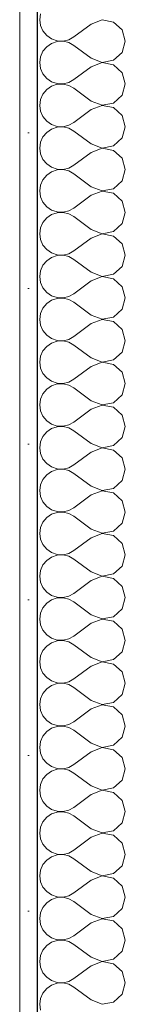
# Model space of a CAD drawing. Header units: millimetres. Extents: x -52968 to 399385, y -141133 to 110561.
# Tile 120 of 146: x 90720 to 90779, y -118048 to -117500. Entities that reach past the tile are written whole.
import ezdxf

# ---------------------------------------------------------------- set-up
doc = ezdxf.new("R2010")
doc.units = ezdxf.units.MM
doc.layers.add('_xref', color=250, linetype='Continuous')
for name, color, linetype, lineweight in [('SIM-Wegliniec-21.07.2025-Parter$0$Nowe_A-Ściany-Wewnętrzne', 250, 'Continuous', 0), ('SIM-Wegliniec-21.07.2025-Parter$0$Nowe_A-Ściany-Wewnętrzne_Nr_pióra__174', 250, 'Continuous', 0), ('SIM-Wegliniec-21.07.2025-Parter$0$Nowe_A-Ściany-Wewnętrzne_Nr_pióra__27', 250, 'Continuous', 0), ('SIM-Wegliniec-21.07.2025-Parter$0$Nowe_A-Ściany-Wewnętrzne_Nr_pióra__47', 250, 'Continuous', 0)]:
    doc.layers.add(name, color=color, linetype=linetype, lineweight=lineweight)

# ---------------------------------------------------------------- blocks, each defined once
blk = doc.blocks.new('SIM-Wegliniec-21.07.2025-Parter')
at = {"layer": 'SIM-Wegliniec-21.07.2025-Parter$0$Nowe_A-Ściany-Wewnętrzne', "linetype": 'Continuous', "lineweight": 0}
h = blk.add_hatch(dxfattribs=at)
h.set_pattern_fill('Tynk', color=256, style=0, pattern_type=2)
h.set_pattern_definition([(0, (0, 0), (0, 86.60254), [0, -50]), (0, (25, 43.3), (0, 86.60254), [0, -50])])
h.paths.add_polyline_path([(90730.07, -118877.6), (90730.07, -117377.6), (90720.07, -117377.6), (90720.07, -118877.6)])
at = {"layer": 'SIM-Wegliniec-21.07.2025-Parter$0$Nowe_A-Ściany-Wewnętrzne_Nr_pióra__174', "linetype": 'Continuous', "lineweight": 5}
for p, q in [((90731.72, -117496.75), (90731.26, -117500)), ((90731.26, -117500), (90731.72, -117503.25)), ((90765.91, -117500.05), (90759.83, -117502.38)), ((90772.3, -117501.26), (90765.91, -117500.05)), ((90777.1, -117505.65), (90772.3, -117501.26)), ((90731.72, -117503.25), (90733.04, -117506.26)), ((90733.04, -117506.26), (90735.14, -117508.79)), ((90759.83, -117502.38), (90750.31, -117509.52)), ((90778.88, -117511.9), (90777.1, -117505.65)), ((90735.14, -117508.79), (90737.84, -117510.65)), ((90737.84, -117510.65), (90740.96, -117511.7)), ((90740.96, -117512.11), (90737.84, -117513.16)), ((90740.96, -117511.7), (90744.24, -117511.86)), ((90744.24, -117511.95), (90740.96, -117512.11)), ((90744.24, -117511.86), (90747.44, -117511.11)), ((90747.44, -117512.7), (90744.24, -117511.95)), ((90747.44, -117511.11), (90750.31, -117509.52)), ((90750.31, -117514.29), (90747.44, -117512.7)), ((90777.1, -117518.16), (90778.88, -117511.9)), ((90733.04, -117517.55), (90731.72, -117520.56)), ((90735.14, -117515.02), (90733.04, -117517.55)), ((90737.84, -117513.16), (90735.14, -117515.02)), ((90759.83, -117521.43), (90750.31, -117514.29)), ((90772.3, -117522.55), (90777.1, -117518.16)), ((90731.72, -117520.56), (90731.26, -117523.81)), ((90731.26, -117523.81), (90731.72, -117527.06)), ((90759.83, -117521.43), (90765.91, -117523.76)), ((90765.91, -117523.86), (90759.83, -117526.19)), ((90765.91, -117523.76), (90772.3, -117522.55)), ((90772.3, -117525.07), (90765.91, -117523.86)), ((90731.72, -117527.06), (90733.04, -117530.07)), ((90759.83, -117526.19), (90750.31, -117533.33)), ((90777.1, -117529.46), (90772.3, -117525.07)), ((90733.04, -117530.07), (90735.14, -117532.6)), ((90735.14, -117532.6), (90737.84, -117534.46)), ((90737.84, -117534.46), (90740.96, -117535.51)), ((90747.44, -117534.92), (90750.31, -117533.33)), ((90778.88, -117535.71), (90777.1, -117529.46)), ((90735.14, -117538.83), (90733.04, -117541.36)), ((90737.84, -117536.97), (90735.14, -117538.83)), ((90740.96, -117535.92), (90737.84, -117536.97)), ((90740.96, -117535.51), (90744.24, -117535.67)), ((90744.24, -117535.76), (90740.96, -117535.92)), ((90744.24, -117535.67), (90747.44, -117534.92)), ((90747.44, -117536.51), (90744.24, -117535.76)), ((90750.31, -117538.1), (90747.44, -117536.51)), ((90759.83, -117545.24), (90750.31, -117538.1)), ((90777.1, -117541.97), (90778.88, -117535.71)), ((90731.72, -117544.37), (90731.26, -117547.62)), ((90733.04, -117541.36), (90731.72, -117544.37)), ((90759.83, -117545.24), (90765.91, -117547.57)), ((90772.3, -117546.36), (90777.1, -117541.97)), ((90731.26, -117547.62), (90731.72, -117550.87)), ((90731.72, -117550.87), (90733.04, -117553.88)), ((90759.83, -117550), (90750.31, -117557.14)), ((90765.91, -117547.67), (90759.83, -117550)), ((90765.91, -117547.57), (90772.3, -117546.36)), ((90772.3, -117548.88), (90765.91, -117547.67)), ((90777.1, -117553.27), (90772.3, -117548.88)), ((90733.04, -117553.88), (90735.14, -117556.41)), ((90735.14, -117556.41), (90737.84, -117558.27)), ((90778.88, -117559.52), (90777.1, -117553.27)), ((90737.84, -117560.78), (90735.14, -117562.64)), ((90737.84, -117558.27), (90740.96, -117559.32)), ((90740.96, -117559.73), (90737.84, -117560.78)), ((90740.96, -117559.32), (90744.24, -117559.48)), ((90744.24, -117559.57), (90740.96, -117559.73)), ((90744.24, -117559.48), (90747.44, -117558.73)), ((90747.44, -117560.32), (90744.24, -117559.57)), ((90747.44, -117558.73), (90750.31, -117557.14)), ((90750.31, -117561.9), (90747.44, -117560.32)), ((90759.83, -117569.05), (90750.31, -117561.9)), ((90777.1, -117565.78), (90778.88, -117559.52)), ((90733.04, -117565.17), (90731.72, -117568.18)), ((90735.14, -117562.64), (90733.04, -117565.17)), ((90772.3, -117570.17), (90777.1, -117565.78)), ((90731.72, -117568.18), (90731.26, -117571.43)), ((90731.26, -117571.43), (90731.72, -117574.68)), ((90759.83, -117569.05), (90765.91, -117571.38)), ((90765.91, -117571.48), (90759.83, -117573.81)), ((90765.91, -117571.38), (90772.3, -117570.17)), ((90772.3, -117572.69), (90765.91, -117571.48)), ((90777.1, -117577.07), (90772.3, -117572.69)), ((90731.72, -117574.68), (90733.04, -117577.69)), ((90733.04, -117577.69), (90735.14, -117580.22)), ((90759.83, -117573.81), (90750.31, -117580.95)), ((90778.88, -117583.33), (90777.1, -117577.07)), ((90735.14, -117580.22), (90737.84, -117582.08)), ((90737.84, -117582.08), (90740.96, -117583.13)), ((90740.96, -117583.54), (90737.84, -117584.59)), ((90740.96, -117583.13), (90744.24, -117583.29)), ((90744.24, -117583.38), (90740.96, -117583.54)), ((90744.24, -117583.29), (90747.44, -117582.54)), ((90747.44, -117584.12), (90744.24, -117583.38)), ((90747.44, -117582.54), (90750.31, -117580.95)), ((90750.31, -117585.71), (90747.44, -117584.12)), ((90777.1, -117589.59), (90778.88, -117583.33)), ((90733.04, -117588.98), (90731.72, -117591.98)), ((90735.14, -117586.45), (90733.04, -117588.98)), ((90737.84, -117584.59), (90735.14, -117586.45)), ((90759.83, -117592.86), (90750.31, -117585.71)), ((90772.3, -117593.98), (90777.1, -117589.59)), ((90731.72, -117591.98), (90731.26, -117595.24)), ((90759.83, -117592.86), (90765.91, -117595.19)), ((90765.91, -117595.19), (90772.3, -117593.98)), ((90731.26, -117595.24), (90731.72, -117598.49)), ((90731.72, -117598.49), (90733.04, -117601.5)), ((90759.83, -117597.62), (90750.31, -117604.76)), ((90765.91, -117595.29), (90759.83, -117597.62)), ((90772.3, -117596.49), (90765.91, -117595.29)), ((90777.1, -117600.88), (90772.3, -117596.49)), ((90733.04, -117601.5), (90735.14, -117604.03)), ((90735.14, -117604.03), (90737.84, -117605.89)), ((90737.84, -117605.89), (90740.96, -117606.94)), ((90747.44, -117606.35), (90750.31, -117604.76)), ((90778.88, -117607.14), (90777.1, -117600.88)), ((90735.14, -117610.26), (90733.04, -117612.79)), ((90737.84, -117608.4), (90735.14, -117610.26)), ((90740.96, -117607.35), (90737.84, -117608.4)), ((90740.96, -117606.94), (90744.24, -117607.09)), ((90744.24, -117607.19), (90740.96, -117607.35)), ((90744.24, -117607.09), (90747.44, -117606.35)), ((90747.44, -117607.93), (90744.24, -117607.19)), ((90750.31, -117609.52), (90747.44, -117607.93)), ((90759.83, -117616.67), (90750.31, -117609.52)), ((90777.1, -117613.4), (90778.88, -117607.14)), ((90731.72, -117615.79), (90731.26, -117619.05)), ((90733.04, -117612.79), (90731.72, -117615.79)), ((90759.83, -117616.67), (90765.91, -117619)), ((90772.3, -117617.79), (90777.1, -117613.4)), ((90731.26, -117619.05), (90731.72, -117622.3)), ((90731.72, -117622.3), (90733.04, -117625.31)), ((90759.83, -117621.43), (90750.31, -117628.57)), ((90765.91, -117619.1), (90759.83, -117621.43)), ((90765.91, -117619), (90772.3, -117617.79)), ((90772.3, -117620.3), (90765.91, -117619.1)), ((90777.1, -117624.69), (90772.3, -117620.3)), ((90733.04, -117625.31), (90735.14, -117627.84)), ((90735.14, -117627.84), (90737.84, -117629.7)), ((90778.88, -117630.95), (90777.1, -117624.69)), ((90737.84, -117632.21), (90735.14, -117634.07)), ((90737.84, -117629.7), (90740.96, -117630.75)), ((90740.96, -117631.16), (90737.84, -117632.21)), ((90740.96, -117630.75), (90744.24, -117630.9)), ((90744.24, -117631), (90740.96, -117631.16)), ((90744.24, -117630.9), (90747.44, -117630.16)), ((90747.44, -117631.74), (90744.24, -117631)), ((90747.44, -117630.16), (90750.31, -117628.57)), ((90750.31, -117633.33), (90747.44, -117631.74)), ((90759.83, -117640.48), (90750.31, -117633.33)), ((90777.1, -117637.21), (90778.88, -117630.95)), ((90733.04, -117636.6), (90731.72, -117639.6)), ((90735.14, -117634.07), (90733.04, -117636.6)), ((90772.3, -117641.6), (90777.1, -117637.21)), ((90731.72, -117639.6), (90731.26, -117642.86)), ((90731.26, -117642.86), (90731.72, -117646.11)), ((90759.83, -117640.48), (90765.91, -117642.81)), ((90765.91, -117642.91), (90759.83, -117645.24)), ((90765.91, -117642.81), (90772.3, -117641.6)), ((90772.3, -117644.11), (90765.91, -117642.91)), ((90777.1, -117648.5), (90772.3, -117644.11)), ((90731.72, -117646.11), (90733.04, -117649.12)), ((90733.04, -117649.12), (90735.14, -117651.64)), ((90759.83, -117645.24), (90750.31, -117652.38)), ((90778.88, -117654.76), (90777.1, -117648.5)), ((90735.14, -117651.64), (90737.84, -117653.51)), ((90737.84, -117653.51), (90740.96, -117654.55)), ((90740.96, -117654.97), (90737.84, -117656.02)), ((90740.96, -117654.55), (90744.24, -117654.71)), ((90744.24, -117654.81), (90740.96, -117654.97)), ((90744.24, -117654.71), (90747.44, -117653.97)), ((90747.44, -117655.55), (90744.24, -117654.81)), ((90747.44, -117653.97), (90750.31, -117652.38)), ((90777.1, -117661.02), (90778.88, -117654.76)), ((90733.04, -117660.41), (90731.72, -117663.41)), ((90735.14, -117657.88), (90733.04, -117660.41)), ((90737.84, -117656.02), (90735.14, -117657.88)), ((90750.31, -117657.14), (90747.44, -117655.55)), ((90759.83, -117664.29), (90750.31, -117657.14)), ((90731.72, -117663.41), (90731.26, -117666.67)), ((90759.83, -117664.29), (90765.91, -117666.62)), ((90765.91, -117666.62), (90772.3, -117665.41)), ((90772.3, -117665.41), (90777.1, -117661.02)), ((90731.26, -117666.67), (90731.72, -117669.92)), ((90731.72, -117669.92), (90733.04, -117672.93)), ((90759.83, -117669.05), (90750.31, -117676.19)), ((90765.91, -117666.71), (90759.83, -117669.05)), ((90772.3, -117667.92), (90765.91, -117666.71)), ((90777.1, -117672.31), (90772.3, -117667.92)), ((90733.04, -117672.93), (90735.14, -117675.45)), ((90735.14, -117675.45), (90737.84, -117677.31)), ((90747.44, -117677.78), (90750.31, -117676.19)), ((90778.88, -117678.57), (90777.1, -117672.31)), ((90735.14, -117681.69), (90733.04, -117684.22)), ((90737.84, -117679.83), (90735.14, -117681.69)), ((90737.84, -117677.31), (90740.96, -117678.36)), ((90740.96, -117678.78), (90737.84, -117679.83)), ((90740.96, -117678.36), (90744.24, -117678.52)), ((90744.24, -117678.62), (90740.96, -117678.78)), ((90744.24, -117678.52), (90747.44, -117677.78)), ((90747.44, -117679.36), (90744.24, -117678.62)), ((90750.31, -117680.95), (90747.44, -117679.36)), ((90759.83, -117688.1), (90750.31, -117680.95)), ((90777.1, -117684.83), (90778.88, -117678.57)), ((90731.72, -117687.22), (90731.26, -117690.48)), ((90733.04, -117684.22), (90731.72, -117687.22)), ((90759.83, -117688.1), (90765.91, -117690.43)), ((90772.3, -117689.22), (90777.1, -117684.83)), ((90731.26, -117690.48), (90731.72, -117693.73)), ((90759.83, -117692.86), (90750.31, -117700)), ((90765.91, -117690.52), (90759.83, -117692.86)), ((90765.91, -117690.43), (90772.3, -117689.22)), ((90772.3, -117691.73), (90765.91, -117690.52)), ((90777.1, -117696.12), (90772.3, -117691.73)), ((90731.72, -117693.73), (90733.04, -117696.73)), ((90733.04, -117696.73), (90735.14, -117699.26)), ((90778.88, -117702.38), (90777.1, -117696.12)), ((90735.14, -117699.26), (90737.84, -117701.12)), ((90737.84, -117703.64), (90735.14, -117705.5)), ((90737.84, -117701.12), (90740.96, -117702.17)), ((90740.96, -117702.59), (90737.84, -117703.64)), ((90740.96, -117702.17), (90744.24, -117702.33)), ((90744.24, -117702.43), (90740.96, -117702.59)), ((90744.24, -117702.33), (90747.44, -117701.59)), ((90747.44, -117703.17), (90744.24, -117702.43)), ((90747.44, -117701.59), (90750.31, -117700)), ((90750.31, -117704.76), (90747.44, -117703.17)), ((90777.1, -117708.64), (90778.88, -117702.38)), ((90733.04, -117708.03), (90731.72, -117711.03)), ((90735.14, -117705.5), (90733.04, -117708.03)), ((90759.83, -117711.9), (90750.31, -117704.76)), ((90772.3, -117713.03), (90777.1, -117708.64)), ((90731.72, -117711.03), (90731.26, -117714.29)), ((90731.26, -117714.29), (90731.72, -117717.54)), ((90759.83, -117711.9), (90765.91, -117714.24)), ((90765.91, -117714.33), (90759.83, -117716.67)), ((90765.91, -117714.24), (90772.3, -117713.03)), ((90772.3, -117715.54), (90765.91, -117714.33)), ((90777.1, -117719.93), (90772.3, -117715.54)), ((90731.72, -117717.54), (90733.04, -117720.54)), ((90733.04, -117720.54), (90735.14, -117723.07)), ((90759.83, -117716.67), (90750.31, -117723.81)), ((90778.88, -117726.19), (90777.1, -117719.93)), ((90735.14, -117723.07), (90737.84, -117724.93)), ((90737.84, -117724.93), (90740.96, -117725.98)), ((90740.96, -117726.4), (90737.84, -117727.45)), ((90740.96, -117725.98), (90744.24, -117726.14)), ((90744.24, -117726.24), (90740.96, -117726.4)), ((90744.24, -117726.14), (90747.44, -117725.4)), ((90747.44, -117726.98), (90744.24, -117726.24)), ((90747.44, -117725.4), (90750.31, -117723.81)), ((90777.1, -117732.45), (90778.88, -117726.19)), ((90733.04, -117731.84), (90731.72, -117734.84)), ((90735.14, -117729.31), (90733.04, -117731.84)), ((90737.84, -117727.45), (90735.14, -117729.31)), ((90750.31, -117728.57), (90747.44, -117726.98)), ((90759.83, -117735.71), (90750.31, -117728.57)), ((90731.72, -117734.84), (90731.26, -117738.1)), ((90759.83, -117735.71), (90765.91, -117738.05)), ((90765.91, -117738.05), (90772.3, -117736.84)), ((90772.3, -117736.84), (90777.1, -117732.45)), ((90731.26, -117738.1), (90731.72, -117741.35)), ((90731.72, -117741.35), (90733.04, -117744.35)), ((90759.83, -117740.48), (90750.31, -117747.62)), ((90765.91, -117738.14), (90759.83, -117740.48)), ((90772.3, -117739.35), (90765.91, -117738.14)), ((90777.1, -117743.74), (90772.3, -117739.35)), ((90733.04, -117744.35), (90735.14, -117746.88)), ((90735.14, -117746.88), (90737.84, -117748.74)), ((90747.44, -117749.21), (90750.31, -117747.62)), ((90778.88, -117750), (90777.1, -117743.74)), ((90735.14, -117753.12), (90733.04, -117755.65)), ((90737.84, -117751.26), (90735.14, -117753.12)), ((90737.84, -117748.74), (90740.96, -117749.79)), ((90740.96, -117750.21), (90737.84, -117751.26)), ((90740.96, -117749.79), (90744.24, -117749.95)), ((90744.24, -117750.05), (90740.96, -117750.21)), ((90744.24, -117749.95), (90747.44, -117749.21)), ((90747.44, -117750.79), (90744.24, -117750.05)), ((90750.31, -117752.38), (90747.44, -117750.79)), ((90759.83, -117759.52), (90750.31, -117752.38)), ((90777.1, -117756.26), (90778.88, -117750)), ((90731.72, -117758.65), (90731.26, -117761.9)), ((90733.04, -117755.65), (90731.72, -117758.65)), ((90772.3, -117760.65), (90777.1, -117756.26)), ((90731.26, -117761.9), (90731.72, -117765.16)), ((90759.83, -117764.29), (90750.31, -117771.43)), ((90759.83, -117759.52), (90765.91, -117761.86)), ((90765.91, -117761.95), (90759.83, -117764.29)), ((90765.91, -117761.86), (90772.3, -117760.65)), ((90772.3, -117763.16), (90765.91, -117761.95)), ((90777.1, -117767.55), (90772.3, -117763.16)), ((90731.72, -117765.16), (90733.04, -117768.16)), ((90733.04, -117768.16), (90735.14, -117770.69)), ((90778.88, -117773.81), (90777.1, -117767.55)), ((90735.14, -117770.69), (90737.84, -117772.55)), ((90737.84, -117775.07), (90735.14, -117776.93)), ((90737.84, -117772.55), (90740.96, -117773.6)), ((90740.96, -117774.02), (90737.84, -117775.07)), ((90740.96, -117773.6), (90744.24, -117773.76)), ((90744.24, -117773.86), (90740.96, -117774.02)), ((90744.24, -117773.76), (90747.44, -117773.02)), ((90747.44, -117774.6), (90744.24, -117773.86)), ((90747.44, -117773.02), (90750.31, -117771.43)), ((90750.31, -117776.19), (90747.44, -117774.6)), ((90777.1, -117780.07), (90778.88, -117773.81)), ((90733.04, -117779.46), (90731.72, -117782.46)), ((90735.14, -117776.93), (90733.04, -117779.46)), ((90759.83, -117783.33), (90750.31, -117776.19)), ((90772.3, -117784.46), (90777.1, -117780.07)), ((90731.72, -117782.46), (90731.26, -117785.71)), ((90731.26, -117785.71), (90731.72, -117788.97)), ((90759.83, -117783.33), (90765.91, -117785.67)), ((90765.91, -117785.76), (90759.83, -117788.1)), ((90765.91, -117785.67), (90772.3, -117784.46)), ((90772.3, -117786.97), (90765.91, -117785.76)), ((90731.72, -117788.97), (90733.04, -117791.97)), ((90733.04, -117791.97), (90735.14, -117794.5)), ((90759.83, -117788.1), (90750.31, -117795.24)), ((90777.1, -117791.36), (90772.3, -117786.97)), ((90778.88, -117797.62), (90777.1, -117791.36)), ((90735.14, -117794.5), (90737.84, -117796.36)), ((90737.84, -117796.36), (90740.96, -117797.41)), ((90740.96, -117797.41), (90744.24, -117797.57)), ((90744.24, -117797.67), (90740.96, -117797.83)), ((90744.24, -117797.57), (90747.44, -117796.83)), ((90747.44, -117798.41), (90744.24, -117797.67)), ((90747.44, -117796.83), (90750.31, -117795.24)), ((90777.1, -117803.88), (90778.88, -117797.62)), ((90735.14, -117800.74), (90733.04, -117803.27)), ((90737.84, -117798.88), (90735.14, -117800.74)), ((90740.96, -117797.83), (90737.84, -117798.88)), ((90750.31, -117800), (90747.44, -117798.41)), ((90759.83, -117807.14), (90750.31, -117800)), ((90731.72, -117806.27), (90731.26, -117809.52)), ((90733.04, -117803.27), (90731.72, -117806.27)), ((90759.83, -117807.14), (90765.91, -117809.48)), ((90765.91, -117809.48), (90772.3, -117808.27)), ((90772.3, -117808.27), (90777.1, -117803.88)), ((90731.26, -117809.52), (90731.72, -117812.78)), ((90731.72, -117812.78), (90733.04, -117815.78)), ((90759.83, -117811.9), (90750.31, -117819.05)), ((90765.91, -117809.57), (90759.83, -117811.9)), ((90772.3, -117810.78), (90765.91, -117809.57)), ((90777.1, -117815.17), (90772.3, -117810.78)), ((90733.04, -117815.78), (90735.14, -117818.31)), ((90735.14, -117818.31), (90737.84, -117820.17)), ((90747.44, -117820.64), (90750.31, -117819.05)), ((90778.88, -117821.43), (90777.1, -117815.17)), ((90735.14, -117824.55), (90733.04, -117827.07)), ((90737.84, -117822.69), (90735.14, -117824.55)), ((90737.84, -117820.17), (90740.96, -117821.22)), ((90740.96, -117821.64), (90737.84, -117822.69)), ((90740.96, -117821.22), (90744.24, -117821.38)), ((90744.24, -117821.48), (90740.96, -117821.64)), ((90744.24, -117821.38), (90747.44, -117820.64)), ((90747.44, -117822.22), (90744.24, -117821.48)), ((90750.31, -117823.81), (90747.44, -117822.22)), ((90759.83, -117830.95), (90750.31, -117823.81)), ((90777.1, -117827.69), (90778.88, -117821.43)), ((90731.72, -117830.08), (90731.26, -117833.33)), ((90733.04, -117827.07), (90731.72, -117830.08)), ((90772.3, -117832.08), (90777.1, -117827.69)), ((90731.26, -117833.33), (90731.72, -117836.59)), ((90759.83, -117835.71), (90750.31, -117842.86)), ((90759.83, -117830.95), (90765.91, -117833.29)), ((90765.91, -117833.38), (90759.83, -117835.71)), ((90765.91, -117833.29), (90772.3, -117832.08)), ((90772.3, -117834.59), (90765.91, -117833.38)), ((90777.1, -117838.98), (90772.3, -117834.59)), ((90731.72, -117836.59), (90733.04, -117839.59)), ((90733.04, -117839.59), (90735.14, -117842.12)), ((90778.88, -117845.24), (90777.1, -117838.98)), ((90735.14, -117842.12), (90737.84, -117843.98)), ((90737.84, -117846.49), (90735.14, -117848.36)), ((90737.84, -117843.98), (90740.96, -117845.03)), ((90740.96, -117845.45), (90737.84, -117846.49)), ((90740.96, -117845.03), (90744.24, -117845.19)), ((90744.24, -117845.29), (90740.96, -117845.45)), ((90744.24, -117845.19), (90747.44, -117844.45)), ((90747.44, -117846.03), (90744.24, -117845.29)), ((90747.44, -117844.45), (90750.31, -117842.86)), ((90750.31, -117847.62), (90747.44, -117846.03)), ((90777.1, -117851.5), (90778.88, -117845.24)), ((90733.04, -117850.88), (90731.72, -117853.89)), ((90735.14, -117848.36), (90733.04, -117850.88)), ((90759.83, -117854.76), (90750.31, -117847.62)), ((90772.3, -117855.89), (90777.1, -117851.5)), ((90731.72, -117853.89), (90731.26, -117857.14)), ((90731.26, -117857.14), (90731.72, -117860.4)), ((90759.83, -117854.76), (90765.91, -117857.09)), ((90765.91, -117857.19), (90759.83, -117859.52)), ((90765.91, -117857.09), (90772.3, -117855.89)), ((90772.3, -117858.4), (90765.91, -117857.19)), ((90731.72, -117860.4), (90733.04, -117863.4)), ((90733.04, -117863.4), (90735.14, -117865.93)), ((90759.83, -117859.52), (90750.31, -117866.67)), ((90777.1, -117862.79), (90772.3, -117858.4)), ((90778.88, -117869.05), (90777.1, -117862.79)), ((90735.14, -117865.93), (90737.84, -117867.79)), ((90737.84, -117867.79), (90740.96, -117868.84)), ((90740.96, -117868.84), (90744.24, -117869)), ((90744.24, -117869), (90747.44, -117868.26)), ((90747.44, -117868.26), (90750.31, -117866.67)), ((90735.14, -117872.16), (90733.04, -117874.69)), ((90737.84, -117870.3), (90735.14, -117872.16)), ((90740.96, -117869.25), (90737.84, -117870.3)), ((90744.24, -117869.1), (90740.96, -117869.25)), ((90747.44, -117869.84), (90744.24, -117869.1)), ((90750.31, -117871.43), (90747.44, -117869.84)), ((90759.83, -117878.57), (90750.31, -117871.43)), ((90777.1, -117875.31), (90778.88, -117869.05)), ((90731.72, -117877.7), (90731.26, -117880.95)), ((90733.04, -117874.69), (90731.72, -117877.7)), ((90759.83, -117878.57), (90765.91, -117880.9)), ((90765.91, -117880.9), (90772.3, -117879.7)), ((90772.3, -117879.7), (90777.1, -117875.31)), ((90731.26, -117880.95), (90731.72, -117884.21)), ((90731.72, -117884.21), (90733.04, -117887.21)), ((90759.83, -117883.33), (90750.31, -117890.48)), ((90765.91, -117881), (90759.83, -117883.33)), ((90772.3, -117882.21), (90765.91, -117881)), ((90777.1, -117886.6), (90772.3, -117882.21)), ((90733.04, -117887.21), (90735.14, -117889.74)), ((90735.14, -117889.74), (90737.84, -117891.6)), ((90747.44, -117892.07), (90750.31, -117890.48)), ((90778.88, -117892.86), (90777.1, -117886.6)), ((90735.14, -117895.97), (90733.04, -117898.5)), ((90737.84, -117894.11), (90735.14, -117895.97)), ((90737.84, -117891.6), (90740.96, -117892.65)), ((90740.96, -117893.06), (90737.84, -117894.11)), ((90740.96, -117892.65), (90744.24, -117892.81)), ((90744.24, -117892.91), (90740.96, -117893.06)), ((90744.24, -117892.81), (90747.44, -117892.07)), ((90747.44, -117893.65), (90744.24, -117892.91)), ((90750.31, -117895.24), (90747.44, -117893.65)), ((90759.83, -117902.38), (90750.31, -117895.24)), ((90777.1, -117899.12), (90778.88, -117892.86)), ((90731.72, -117901.51), (90731.26, -117904.76)), ((90733.04, -117898.5), (90731.72, -117901.51)), ((90772.3, -117903.51), (90777.1, -117899.12)), ((90731.26, -117904.76), (90731.72, -117908.02)), ((90759.83, -117907.14), (90750.31, -117914.29)), ((90759.83, -117902.38), (90765.91, -117904.71)), ((90765.91, -117904.81), (90759.83, -117907.14)), ((90765.91, -117904.71), (90772.3, -117903.51)), ((90772.3, -117906.02), (90765.91, -117904.81)), ((90777.1, -117910.41), (90772.3, -117906.02)), ((90731.72, -117908.02), (90733.04, -117911.02)), ((90733.04, -117911.02), (90735.14, -117913.55)), ((90778.88, -117916.67), (90777.1, -117910.41)), ((90735.14, -117913.55), (90737.84, -117915.41)), ((90737.84, -117917.92), (90735.14, -117919.78)), ((90737.84, -117915.41), (90740.96, -117916.46)), ((90740.96, -117916.87), (90737.84, -117917.92)), ((90740.96, -117916.46), (90744.24, -117916.62)), ((90744.24, -117916.71), (90740.96, -117916.87)), ((90744.24, -117916.62), (90747.44, -117915.88)), ((90747.44, -117917.46), (90744.24, -117916.71)), ((90747.44, -117915.88), (90750.31, -117914.29)), ((90750.31, -117919.05), (90747.44, -117917.46)), ((90777.1, -117922.93), (90778.88, -117916.67)), ((90733.04, -117922.31), (90731.72, -117925.32)), ((90735.14, -117919.78), (90733.04, -117922.31)), ((90759.83, -117926.19), (90750.31, -117919.05)), ((90772.3, -117927.31), (90777.1, -117922.93)), ((90731.72, -117925.32), (90731.26, -117928.57)), ((90731.26, -117928.57), (90731.72, -117931.82)), ((90759.83, -117926.19), (90765.91, -117928.52)), ((90765.91, -117928.62), (90759.83, -117930.95)), ((90765.91, -117928.52), (90772.3, -117927.31)), ((90772.3, -117929.83), (90765.91, -117928.62)), ((90731.72, -117931.82), (90733.04, -117934.83)), ((90759.83, -117930.95), (90750.31, -117938.1)), ((90777.1, -117934.22), (90772.3, -117929.83)), ((90778.88, -117940.48), (90777.1, -117934.22)), ((90733.04, -117934.83), (90735.14, -117937.36)), ((90735.14, -117937.36), (90737.84, -117939.22)), ((90737.84, -117939.22), (90740.96, -117940.27)), ((90744.24, -117940.43), (90747.44, -117939.68)), ((90747.44, -117939.68), (90750.31, -117938.1)), ((90735.14, -117943.59), (90733.04, -117946.12)), ((90737.84, -117941.73), (90735.14, -117943.59)), ((90740.96, -117940.68), (90737.84, -117941.73)), ((90740.96, -117940.27), (90744.24, -117940.43)), ((90744.24, -117940.52), (90740.96, -117940.68)), ((90747.44, -117941.27), (90744.24, -117940.52)), ((90750.31, -117942.86), (90747.44, -117941.27)), ((90759.83, -117950), (90750.31, -117942.86)), ((90777.1, -117946.73), (90778.88, -117940.48)), ((90731.72, -117949.13), (90731.26, -117952.38)), ((90733.04, -117946.12), (90731.72, -117949.13)), ((90759.83, -117950), (90765.91, -117952.33)), ((90772.3, -117951.12), (90777.1, -117946.73)), ((90731.26, -117952.38), (90731.72, -117955.63)), ((90731.72, -117955.63), (90733.04, -117958.64)), ((90759.83, -117954.76), (90750.31, -117961.9)), ((90765.91, -117952.43), (90759.83, -117954.76)), ((90765.91, -117952.33), (90772.3, -117951.12)), ((90772.3, -117953.64), (90765.91, -117952.43)), ((90777.1, -117958.03), (90772.3, -117953.64)), ((90733.04, -117958.64), (90735.14, -117961.17)), ((90735.14, -117961.17), (90737.84, -117963.03)), ((90747.44, -117963.49), (90750.31, -117961.9)), ((90778.88, -117964.29), (90777.1, -117958.03)), ((90735.14, -117967.4), (90733.04, -117969.93)), ((90737.84, -117965.54), (90735.14, -117967.4)), ((90737.84, -117963.03), (90740.96, -117964.08)), ((90740.96, -117964.49), (90737.84, -117965.54)), ((90740.96, -117964.08), (90744.24, -117964.24)), ((90744.24, -117964.33), (90740.96, -117964.49)), ((90744.24, -117964.24), (90747.44, -117963.49)), ((90747.44, -117965.08), (90744.24, -117964.33)), ((90750.31, -117966.67), (90747.44, -117965.08)), ((90759.83, -117973.81), (90750.31, -117966.67)), ((90777.1, -117970.54), (90778.88, -117964.29)), ((90731.72, -117972.94), (90731.26, -117976.19)), ((90733.04, -117969.93), (90731.72, -117972.94)), ((90772.3, -117974.93), (90777.1, -117970.54)), ((90731.26, -117976.19), (90731.72, -117979.44)), ((90759.83, -117973.81), (90765.91, -117976.14)), ((90765.91, -117976.24), (90759.83, -117978.57)), ((90765.91, -117976.14), (90772.3, -117974.93)), ((90772.3, -117977.45), (90765.91, -117976.24)), ((90777.1, -117981.84), (90772.3, -117977.45)), ((90731.72, -117979.44), (90733.04, -117982.45)), ((90733.04, -117982.45), (90735.14, -117984.98)), ((90759.83, -117978.57), (90750.31, -117985.71)), ((90778.88, -117988.1), (90777.1, -117981.84)), ((90735.14, -117984.98), (90737.84, -117986.84)), ((90737.84, -117989.35), (90735.14, -117991.21)), ((90737.84, -117986.84), (90740.96, -117987.89)), ((90740.96, -117988.3), (90737.84, -117989.35)), ((90740.96, -117987.89), (90744.24, -117988.05)), ((90744.24, -117988.14), (90740.96, -117988.3)), ((90744.24, -117988.05), (90747.44, -117987.3)), ((90747.44, -117988.89), (90744.24, -117988.14)), ((90747.44, -117987.3), (90750.31, -117985.71)), ((90750.31, -117990.48), (90747.44, -117988.89)), ((90777.1, -117994.35), (90778.88, -117988.1)), ((90733.04, -117993.74), (90731.72, -117996.75)), ((90735.14, -117991.21), (90733.04, -117993.74)), ((90759.83, -117997.62), (90750.31, -117990.48)), ((90772.3, -117998.74), (90777.1, -117994.35)), ((90731.72, -117996.75), (90731.26, -118000)), ((90731.26, -118000), (90731.72, -118003.25)), ((90759.83, -117997.62), (90765.91, -117999.95)), ((90765.91, -118000.05), (90759.83, -118002.38)), ((90765.91, -117999.95), (90772.3, -117998.74)), ((90772.3, -118001.26), (90765.91, -118000.05)), ((90731.72, -118003.25), (90733.04, -118006.26)), ((90759.83, -118002.38), (90750.31, -118009.52)), ((90777.1, -118005.65), (90772.3, -118001.26)), ((90778.88, -118011.9), (90777.1, -118005.65)), ((90733.04, -118006.26), (90735.14, -118008.79)), ((90735.14, -118008.79), (90737.84, -118010.65)), ((90737.84, -118010.65), (90740.96, -118011.7)), ((90744.24, -118011.86), (90747.44, -118011.11)), ((90747.44, -118011.11), (90750.31, -118009.52)), ((90735.14, -118015.02), (90733.04, -118017.55)), ((90737.84, -118013.16), (90735.14, -118015.02)), ((90740.96, -118012.11), (90737.84, -118013.16)), ((90740.96, -118011.7), (90744.24, -118011.86)), ((90744.24, -118011.95), (90740.96, -118012.11)), ((90747.44, -118012.7), (90744.24, -118011.95)), ((90750.31, -118014.29), (90747.44, -118012.7)), ((90759.83, -118021.43), (90750.31, -118014.29)), ((90777.1, -118018.16), (90778.88, -118011.9)), ((90731.72, -118020.56), (90731.26, -118023.81)), ((90733.04, -118017.55), (90731.72, -118020.56)), ((90759.83, -118021.43), (90765.91, -118023.76)), ((90772.3, -118022.55), (90777.1, -118018.16)), ((90731.26, -118023.81), (90731.72, -118027.06)), ((90731.72, -118027.06), (90733.04, -118030.07)), ((90759.83, -118026.19), (90750.31, -118033.33)), ((90765.91, -118023.86), (90759.83, -118026.19)), ((90765.91, -118023.76), (90772.3, -118022.55)), ((90772.3, -118025.07), (90765.91, -118023.86)), ((90777.1, -118029.46), (90772.3, -118025.07)), ((90733.04, -118030.07), (90735.14, -118032.6)), ((90735.14, -118032.6), (90737.84, -118034.46)), ((90778.88, -118035.71), (90777.1, -118029.46)), ((90737.84, -118036.97), (90735.14, -118038.83)), ((90737.84, -118034.46), (90740.96, -118035.51)), ((90740.96, -118035.92), (90737.84, -118036.97)), ((90740.96, -118035.51), (90744.24, -118035.67)), ((90744.24, -118035.76), (90740.96, -118035.92)), ((90744.24, -118035.67), (90747.44, -118034.92)), ((90747.44, -118036.51), (90744.24, -118035.76)), ((90747.44, -118034.92), (90750.31, -118033.33)), ((90750.31, -118038.1), (90747.44, -118036.51)), ((90759.83, -118045.24), (90750.31, -118038.1)), ((90777.1, -118041.97), (90778.88, -118035.71)), ((90733.04, -118041.36), (90731.72, -118044.37)), ((90735.14, -118038.83), (90733.04, -118041.36)), ((90772.3, -118046.36), (90777.1, -118041.97)), ((90731.72, -118044.37), (90731.26, -118047.62)), ((90731.26, -118047.62), (90731.72, -118050.87)), ((90759.83, -118045.24), (90765.91, -118047.57)), ((90765.91, -118047.57), (90772.3, -118046.36))]:
    blk.add_line(p, q, dxfattribs=at)
at = {"layer": 'SIM-Wegliniec-21.07.2025-Parter$0$Nowe_A-Ściany-Wewnętrzne_Nr_pióra__27', "linetype": 'Continuous', "lineweight": 25}
blk.add_line((90730.07, -118877.6), (90730.07, -117377.6), dxfattribs=at)
at = {"layer": 'SIM-Wegliniec-21.07.2025-Parter$0$Nowe_A-Ściany-Wewnętrzne_Nr_pióra__47', "linetype": 'Continuous', "lineweight": 15, "flags": 128}
blk.add_lwpolyline([(90720.07, -117377.6), (90720.07, -118877.6)], dxfattribs=at)

msp = doc.modelspace()

# ---------------------------------------------------------------- block references
at = {"layer": '_xref'}
msp.add_blockref('SIM-Wegliniec-21.07.2025-Parter', (0, 0), dxfattribs=at)

doc.saveas('drawing.dxf')
